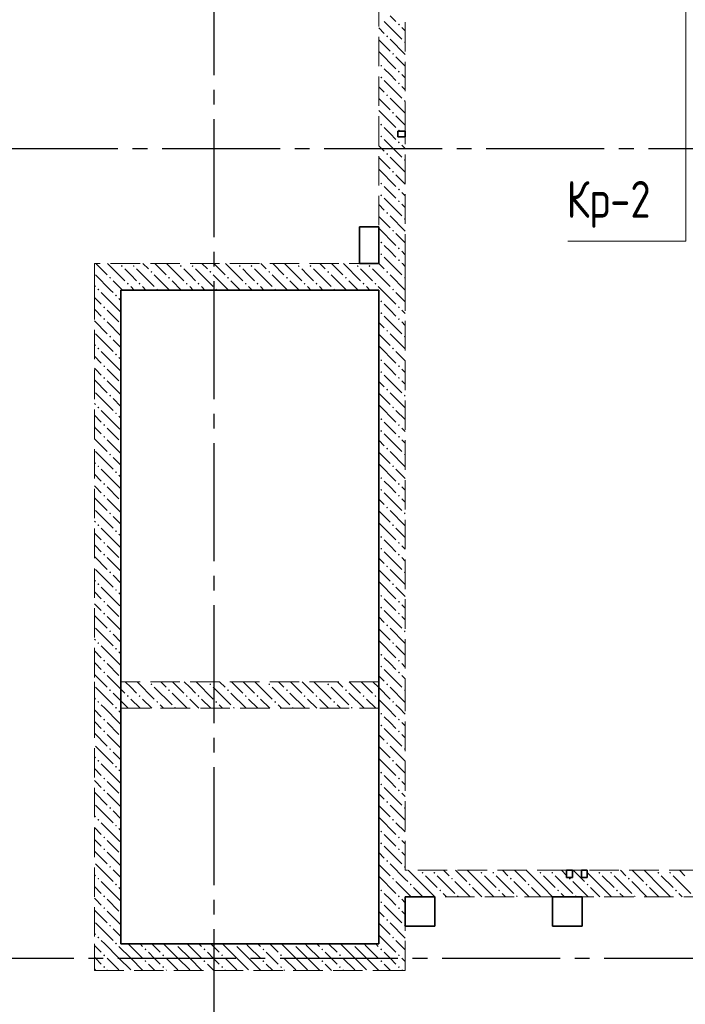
# Model space of a CAD drawing. Header units: millimetres. Extents: x 0 to 61017, y 0 to 42000.
# Tile 22 of 25: x 37443 to 41960, y 28490 to 35176. Entities that reach past the tile are written whole.
import ezdxf

# ---------------------------------------------------------------- set-up
doc = ezdxf.new("R2010")
doc.units = ezdxf.units.MM
doc.linetypes.add('______2', pattern=[270, 200, -70])
doc.linetypes.add('______5', pattern=[1100, 800, -100, 100, -100])
for name, color, linetype, lineweight in [('Standard', 7, 'Continuous', 25), ('Оси', 40, '______5', 18), ('Позиционная метка номер позиции', 7, 'Continuous', 13)]:
    doc.layers.add(name, color=color, linetype=linetype, lineweight=lineweight)
doc.layers.add('ЖБ Перекрытие верхний уровень', color=7, linetype='Continuous', lineweight=25, true_color=0xe0e0ff)
doc.layers.add('ЖБ Стена верхний уровень', color=7, linetype='Continuous', lineweight=25, true_color=0x006e00)
doc.styles.add('GOST 2.304-81', font='txt')

msp = doc.modelspace()

# ---------------------------------------------------------------- hatches: boundary and pattern name
at = {"layer": 'ЖБ Стена верхний уровень', "linetype": 'Continuous', "lineweight": 18, "transparency": 33554687}
for points in [[(40010.4, 35143.1), (40016.9, 35149.6), (40023.4, 35143.1), (40016.9, 35136.6)], [(39930.5, 35063.1), (39937, 35069.6), (39943.5, 35063.1), (39937, 35056.6)], [(40050.5, 35023.1), (40057, 35029.6), (40060, 35026.6), (40060, 35019.7), (40057, 35016.6)], [(39970.5, 34943.1), (39977, 34949.6), (39983.4, 34943.1), (39977, 34936.6)], [(39890.5, 34863.1), (39896.9, 34869.6), (39903.4, 34863.1), (39896.9, 34856.6)], [(39890.5, 34783.1), (39896.9, 34789.6), (39903.4, 34783.1), (39896.9, 34776.6)], [(40010.4, 34823.1), (40016.9, 34829.6), (40023.4, 34823.1), (40016.9, 34816.6)], [(40010.4, 34743.1), (40016.9, 34749.6), (40023.4, 34743.1), (40016.9, 34736.6)], [(39930.5, 34663.1), (39937, 34669.6), (39943.5, 34663.1), (39937, 34656.6)], [(40050.5, 34623.1), (40057, 34629.6), (40060, 34626.6), (40060, 34619.7), (40057, 34616.6)], [(39970.5, 34543.1), (39977, 34549.6), (39983.4, 34543.1), (39977, 34536.6)], [(39890.5, 34463.1), (39896.9, 34469.6), (39903.4, 34463.1), (39896.9, 34456.6)], [(39890.5, 34383.1), (39896.9, 34389.6), (39903.4, 34383.1), (39896.9, 34376.6)], [(40010.4, 34423.1), (40016.9, 34429.6), (40023.4, 34423.1), (40020.3, 34420), (40013.6, 34420)], [(40010.4, 34343.1), (40016.9, 34349.6), (40023.4, 34343.1), (40016.9, 34336.6)], [(39930.5, 34263.1), (39937, 34269.6), (39943.5, 34263.1), (39937, 34256.6)], [(40050.5, 34223.1), (40057, 34229.6), (40060, 34226.6), (40060, 34219.7), (40057, 34216.6)], [(39970.5, 34143.1), (39977, 34149.6), (39983.4, 34143.1), (39977, 34136.6)], [(39890.5, 34063.1), (39896.9, 34069.6), (39903.4, 34063.1), (39896.9, 34056.6)], [(39890.5, 33983.1), (39896.9, 33989.6), (39903.4, 33983.1), (39896.9, 33976.6)], [(40010.4, 34023.1), (40016.9, 34029.6), (40023.4, 34023.1), (40016.9, 34016.6)], [(40010.4, 33943.1), (40016.9, 33949.6), (40023.4, 33943.1), (40016.9, 33936.6)], [(39930.5, 33863.1), (39937, 33869.6), (39943.5, 33863.1), (39937, 33856.6)], [(40050.5, 33823.1), (40057, 33829.6), (40060, 33826.6), (40060, 33819.7), (40057, 33816.6)], [(39970.5, 33743.1), (39977, 33749.6), (39983.4, 33743.1), (39977, 33736.6)], [(39890.5, 33663.1), (39896.9, 33669.6), (39903.4, 33663.1), (39896.9, 33656.6)], [(39890.5, 33583.1), (39896.9, 33589.6), (39903.4, 33583.1), (39896.9, 33576.6)], [(40010.4, 33623.1), (40016.9, 33629.6), (40023.4, 33623.1), (40016.9, 33616.6)], [(38130.5, 33503.1), (38137, 33509.6), (38143.5, 33503.1), (38137, 33496.6)], [(38210.4, 33503.1), (38216.9, 33509.6), (38223.4, 33503.1), (38216.9, 33496.6)], [(38530.5, 33503.1), (38537, 33509.6), (38543.5, 33503.1), (38537, 33496.6)], [(38610.4, 33503.1), (38616.9, 33509.6), (38623.4, 33503.1), (38616.9, 33496.6)], [(38930.5, 33503.1), (38937, 33509.6), (38943.5, 33503.1), (38937, 33496.6)], [(39010.4, 33503.1), (39016.9, 33509.6), (39023.4, 33503.1), (39016.9, 33496.6)], [(39330.5, 33503.1), (39337, 33509.6), (39343.5, 33503.1), (39337, 33496.6)], [(39410.4, 33503.1), (39416.9, 33509.6), (39423.4, 33503.1), (39416.9, 33496.6)], [(39730.5, 33503.1), (39737, 33509.6), (39743.5, 33503.1), (39737, 33496.6)], [(39810.4, 33503.1), (39816.9, 33509.6), (39823.4, 33503.1), (39816.9, 33496.6)], [(40010.4, 33543.1), (40016.9, 33549.6), (40023.4, 33543.1), (40016.9, 33536.6)], [(38050.5, 33423.1), (38057, 33429.6), (38063.5, 33423.1), (38057, 33416.6)], [(38330.5, 33463.1), (38337, 33469.6), (38343.5, 33463.1), (38337, 33456.6)], [(38450.5, 33423.1), (38457, 33429.6), (38463.5, 33423.1), (38457, 33416.6)], [(38730.5, 33463.1), (38737, 33469.6), (38743.5, 33463.1), (38737, 33456.6)], [(38850.5, 33423.1), (38857, 33429.6), (38863.5, 33423.1), (38857, 33416.6)], [(39130.5, 33463.1), (39137, 33469.6), (39143.5, 33463.1), (39137, 33456.6)], [(39250.5, 33423.1), (39257, 33429.6), (39263.5, 33423.1), (39257, 33416.6)], [(39530.5, 33463.1), (39537, 33469.6), (39543.5, 33463.1), (39537, 33456.6)], [(39650.5, 33423.1), (39657, 33429.6), (39663.5, 33423.1), (39657, 33416.6)], [(39930.5, 33463.1), (39937, 33469.6), (39943.5, 33463.1), (39937, 33456.6)], [(40050.5, 33423.1), (40057, 33429.6), (40060, 33426.6), (40060, 33419.7), (40057, 33416.6)], [(38170.5, 33383.1), (38177, 33389.6), (38183.4, 33383.1), (38177, 33376.6)], [(38250.5, 33383.1), (38257, 33389.6), (38263.5, 33383.1), (38257, 33376.6)], [(38570.5, 33383.1), (38577, 33389.6), (38583.4, 33383.1), (38577, 33376.6)], [(38650.5, 33383.1), (38657, 33389.6), (38663.5, 33383.1), (38657, 33376.6)], [(38970.5, 33383.1), (38977, 33389.6), (38983.4, 33383.1), (38977, 33376.6)], [(39050.5, 33383.1), (39057, 33389.6), (39063.5, 33383.1), (39057, 33376.6)], [(39370.5, 33383.1), (39377, 33389.6), (39383.4, 33383.1), (39377, 33376.6)], [(39450.5, 33383.1), (39457, 33389.6), (39463.5, 33383.1), (39457, 33376.6)], [(39770.5, 33383.1), (39777, 33389.6), (39783.4, 33383.1), (39777, 33376.6)], [(39850.5, 33383.1), (39857, 33389.6), (39863.5, 33383.1), (39857, 33376.6)], [(37970.5, 33343.1), (37977, 33349.6), (37983.4, 33343.1), (37980.3, 33340), (37973.6, 33340)], [(37980.3, 33340), (37977, 33336.6), (37973.6, 33340)], [(38090.5, 33303.1), (38096.9, 33309.6), (38103.4, 33303.1), (38096.9, 33296.6)], [(38370.5, 33343.1), (38377, 33349.6), (38383.4, 33343.1), (38380.3, 33340), (38373.6, 33340)], [(38770.5, 33343.1), (38777, 33349.6), (38783.4, 33343.1), (38780.3, 33340), (38773.6, 33340)], [(39170.5, 33343.1), (39177, 33349.6), (39183.4, 33343.1), (39180.3, 33340), (39173.6, 33340)], [(39570.5, 33343.1), (39577, 33349.6), (39583.4, 33343.1), (39580.3, 33340), (39573.6, 33340)], [(39970.5, 33343.1), (39977, 33349.6), (39983.4, 33343.1), (39980.3, 33340), (39973.6, 33340)], [(39980.3, 33340), (39977, 33336.6), (39973.6, 33340)], [(38010.4, 33223.1), (38016.9, 33229.6), (38023.4, 33223.1), (38016.9, 33216.6)], [(39890.5, 33263.1), (39896.9, 33269.6), (39903.4, 33263.1), (39896.9, 33256.6)], [(40010.4, 33223.1), (40016.9, 33229.6), (40023.4, 33223.1), (40016.9, 33216.6)], [(39890.5, 33183.1), (39896.9, 33189.6), (39903.4, 33183.1), (39896.9, 33176.6)], [(38010.4, 33143.1), (38016.9, 33149.6), (38023.4, 33143.1), (38016.9, 33136.6)], [(40010.4, 33143.1), (40016.9, 33149.6), (40023.4, 33143.1), (40016.9, 33136.6)], [(38050.5, 33023.1), (38057, 33029.6), (38063.5, 33023.1), (38057, 33016.6)], [(39930.5, 33063.1), (39937, 33069.6), (39943.5, 33063.1), (39937, 33056.6)], [(40050.5, 33023.1), (40057, 33029.6), (40060, 33026.6), (40060, 33019.7), (40057, 33016.6)], [(37970.5, 32943.1), (37977, 32949.6), (37983.4, 32943.1), (37977, 32936.6)], [(38090.5, 32903.1), (38096.9, 32909.6), (38103.4, 32903.1), (38096.9, 32896.6)], [(39970.5, 32943.1), (39977, 32949.6), (39983.4, 32943.1), (39977, 32936.6)], [(38010.4, 32823.1), (38016.9, 32829.6), (38023.4, 32823.1), (38016.9, 32816.6)], [(39890.5, 32863.1), (39896.9, 32869.6), (39903.4, 32863.1), (39896.9, 32856.6)], [(40010.4, 32823.1), (40016.9, 32829.6), (40023.4, 32823.1), (40016.9, 32816.6)], [(39890.5, 32783.1), (39896.9, 32789.6), (39903.4, 32783.1), (39896.9, 32776.6)], [(38010.4, 32743.1), (38016.9, 32749.6), (38023.4, 32743.1), (38016.9, 32736.6)], [(40010.4, 32743.1), (40016.9, 32749.6), (40023.4, 32743.1), (40016.9, 32736.6)], [(38050.5, 32623.1), (38057, 32629.6), (38063.5, 32623.1), (38057, 32616.6)], [(39930.5, 32663.1), (39937, 32669.6), (39943.5, 32663.1), (39937, 32656.6)], [(40050.5, 32623.1), (40057, 32629.6), (40060, 32626.6), (40060, 32619.7), (40057, 32616.6)], [(37970.5, 32543.1), (37977, 32549.6), (37983.4, 32543.1), (37977, 32536.6)], [(38090.5, 32503.1), (38096.9, 32509.6), (38103.4, 32503.1), (38096.9, 32496.6)], [(39970.5, 32543.1), (39977, 32549.6), (39983.4, 32543.1), (39977, 32536.6)], [(38010.4, 32423.1), (38016.9, 32429.6), (38023.4, 32423.1), (38016.9, 32416.6)], [(39890.5, 32463.1), (39896.9, 32469.6), (39903.4, 32463.1), (39896.9, 32456.6)], [(40010.4, 32423.1), (40016.9, 32429.6), (40023.4, 32423.1), (40016.9, 32416.6)], [(39890.5, 32383.1), (39896.9, 32389.6), (39903.4, 32383.1), (39896.9, 32376.6)], [(38010.4, 32343.1), (38016.9, 32349.6), (38023.4, 32343.1), (38016.9, 32336.6)], [(40010.4, 32343.1), (40016.9, 32349.6), (40023.4, 32343.1), (40016.9, 32336.6)], [(38050.5, 32223.1), (38057, 32229.6), (38063.5, 32223.1), (38057, 32216.6)], [(39930.5, 32263.1), (39937, 32269.6), (39943.5, 32263.1), (39937, 32256.6)], [(40050.5, 32223.1), (40057, 32229.6), (40060, 32226.6), (40060, 32219.7), (40057, 32216.6)], [(37970.5, 32143.1), (37977, 32149.6), (37983.4, 32143.1), (37977, 32136.6)], [(38090.5, 32103.1), (38096.9, 32109.6), (38103.4, 32103.1), (38096.9, 32096.6)], [(39970.5, 32143.1), (39977, 32149.6), (39983.4, 32143.1), (39977, 32136.6)], [(38010.4, 32023.1), (38016.9, 32029.6), (38023.4, 32023.1), (38016.9, 32016.6)], [(39890.5, 32063.1), (39896.9, 32069.6), (39903.4, 32063.1), (39896.9, 32056.6)], [(40010.4, 32023.1), (40016.9, 32029.6), (40023.4, 32023.1), (40016.9, 32016.6)], [(39890.5, 31983.1), (39896.9, 31989.6), (39903.4, 31983.1), (39896.9, 31976.6)], [(38010.4, 31943.1), (38016.9, 31949.6), (38023.4, 31943.1), (38016.9, 31936.6)], [(40010.4, 31943.1), (40016.9, 31949.6), (40023.4, 31943.1), (40016.9, 31936.6)], [(38050.5, 31823.1), (38057, 31829.6), (38063.5, 31823.1), (38057, 31816.6)], [(39930.5, 31863.1), (39937, 31869.6), (39943.5, 31863.1), (39937, 31856.6)], [(40050.5, 31823.1), (40057, 31829.6), (40060, 31826.6), (40060, 31819.7), (40057, 31816.6)], [(37970.5, 31743.1), (37977, 31749.6), (37983.4, 31743.1), (37977, 31736.6)], [(38090.5, 31703.1), (38096.9, 31709.6), (38103.4, 31703.1), (38096.9, 31696.6)], [(39970.5, 31743.1), (39977, 31749.6), (39983.4, 31743.1), (39977, 31736.6)], [(38010.4, 31623.1), (38016.9, 31629.6), (38023.4, 31623.1), (38016.9, 31616.6)], [(39890.5, 31663.1), (39896.9, 31669.6), (39903.4, 31663.1), (39896.9, 31656.6)], [(40010.4, 31623.1), (40016.9, 31629.6), (40023.4, 31623.1), (40016.9, 31616.6)], [(39890.5, 31583.1), (39896.9, 31589.6), (39903.4, 31583.1), (39896.9, 31576.6)], [(38010.4, 31543.1), (38016.9, 31549.6), (38023.4, 31543.1), (38016.9, 31536.6)], [(40010.4, 31543.1), (40016.9, 31549.6), (40023.4, 31543.1), (40016.9, 31536.6)], [(38050.5, 31423.1), (38057, 31429.6), (38063.5, 31423.1), (38057, 31416.6)], [(39930.5, 31463.1), (39937, 31469.6), (39943.5, 31463.1), (39937, 31456.6)], [(40050.5, 31423.1), (40057, 31429.6), (40060, 31426.6), (40060, 31419.7), (40057, 31416.6)], [(37970.5, 31343.1), (37977, 31349.6), (37983.4, 31343.1), (37977, 31336.6)], [(38090.5, 31303.1), (38096.9, 31309.6), (38103.4, 31303.1), (38096.9, 31296.6)], [(39970.5, 31343.1), (39977, 31349.6), (39983.4, 31343.1), (39977, 31336.6)], [(38010.4, 31223.1), (38016.9, 31229.6), (38023.4, 31223.1), (38016.9, 31216.6)], [(39890.5, 31263.1), (39896.9, 31269.6), (39903.4, 31263.1), (39896.9, 31256.6)], [(40010.4, 31223.1), (40016.9, 31229.6), (40023.4, 31223.1), (40016.9, 31216.6)], [(39890.5, 31183.1), (39896.9, 31189.6), (39903.4, 31183.1), (39896.9, 31176.6)], [(38010.4, 31143.1), (38016.9, 31149.6), (38023.4, 31143.1), (38016.9, 31136.6)], [(40010.4, 31143.1), (40016.9, 31149.6), (40023.4, 31143.1), (40016.9, 31136.6)], [(38050.5, 31023.1), (38057, 31029.6), (38063.5, 31023.1), (38057, 31016.6)], [(39930.5, 31063.1), (39937, 31069.6), (39943.5, 31063.1), (39937, 31056.6)], [(40050.5, 31023.1), (40057, 31029.6), (40060, 31026.6), (40060, 31019.7), (40057, 31016.6)], [(37970.5, 30943.1), (37977, 30949.6), (37983.4, 30943.1), (37977, 30936.6)], [(38090.5, 30903.1), (38096.9, 30909.6), (38103.4, 30903.1), (38096.9, 30896.6)], [(39970.5, 30943.1), (39977, 30949.6), (39983.4, 30943.1), (39977, 30936.6)], [(38010.4, 30823.1), (38016.9, 30829.6), (38023.4, 30823.1), (38016.9, 30816.6)], [(39890.5, 30863.1), (39896.9, 30869.6), (39903.4, 30863.1), (39896.9, 30856.6)], [(40010.4, 30823.1), (40016.9, 30829.6), (40023.4, 30823.1), (40016.9, 30816.6)], [(39890.5, 30783.1), (39896.9, 30789.6), (39903.4, 30783.1), (39896.9, 30776.6)], [(38010.4, 30743.1), (38016.9, 30749.6), (38023.4, 30743.1), (38016.9, 30736.6)], [(40010.4, 30743.1), (40016.9, 30749.6), (40023.4, 30743.1), (40016.9, 30736.6)], [(38050.5, 30623.1), (38057, 30629.6), (38063.5, 30623.1), (38057, 30616.6)], [(38330.5, 30663.1), (38337, 30669.6), (38343.5, 30663.1), (38337, 30656.6)], [(38450.5, 30623.1), (38457, 30629.6), (38463.5, 30623.1), (38457, 30616.6)], [(38730.5, 30663.1), (38737, 30669.6), (38743.5, 30663.1), (38737, 30656.6)], [(38850.5, 30623.1), (38857, 30629.6), (38863.5, 30623.1), (38857, 30616.6)], [(39130.5, 30663.1), (39137, 30669.6), (39143.5, 30663.1), (39137, 30656.6)], [(39250.5, 30623.1), (39257, 30629.6), (39263.5, 30623.1), (39257, 30616.6)], [(39530.5, 30663.1), (39537, 30669.6), (39543.5, 30663.1), (39537, 30656.6)], [(39650.5, 30623.1), (39657, 30629.6), (39663.5, 30623.1), (39657, 30616.6)], [(39930.5, 30663.1), (39937, 30669.6), (39943.5, 30663.1), (39937, 30656.6)], [(40050.5, 30623.1), (40057, 30629.6), (40060, 30626.6), (40060, 30619.7), (40057, 30616.6)], [(38170.5, 30583.1), (38177, 30589.6), (38183.4, 30583.1), (38177, 30576.6)], [(38250.5, 30583.1), (38257, 30589.6), (38263.5, 30583.1), (38257, 30576.6)], [(38570.5, 30583.1), (38577, 30589.6), (38583.4, 30583.1), (38577, 30576.6)], [(38650.5, 30583.1), (38657, 30589.6), (38663.5, 30583.1), (38657, 30576.6)], [(38970.5, 30583.1), (38977, 30589.6), (38983.4, 30583.1), (38977, 30576.6)], [(39050.5, 30583.1), (39057, 30589.6), (39063.5, 30583.1), (39057, 30576.6)], [(39370.5, 30583.1), (39377, 30589.6), (39383.4, 30583.1), (39377, 30576.6)], [(39450.5, 30583.1), (39457, 30589.6), (39463.5, 30583.1), (39457, 30576.6)], [(39770.5, 30583.1), (39777, 30589.6), (39783.4, 30583.1), (39777, 30576.6)], [(39850.5, 30583.1), (39857, 30589.6), (39863.5, 30583.1), (39857, 30576.6)], [(37970.5, 30543.1), (37977, 30549.6), (37983.4, 30543.1), (37977, 30536.6)], [(38090.5, 30503.1), (38096.9, 30509.6), (38103.4, 30503.1), (38100.3, 30500), (38093.6, 30500)], [(38100.3, 30500), (38096.9, 30496.6), (38093.6, 30500)], [(38370.5, 30543.1), (38377, 30549.6), (38383.4, 30543.1), (38377, 30536.6)], [(38490.5, 30503.1), (38496.9, 30509.6), (38503.4, 30503.1), (38500.3, 30500), (38493.6, 30500)], [(38770.5, 30543.1), (38777, 30549.6), (38783.4, 30543.1), (38777, 30536.6)], [(38890.5, 30503.1), (38896.9, 30509.6), (38903.4, 30503.1), (38900.3, 30500), (38893.6, 30500)], [(39170.5, 30543.1), (39177, 30549.6), (39183.4, 30543.1), (39177, 30536.6)], [(39290.5, 30503.1), (39296.9, 30509.6), (39303.4, 30503.1), (39300.3, 30500), (39293.6, 30500)], [(39570.5, 30543.1), (39577, 30549.6), (39583.4, 30543.1), (39577, 30536.6)], [(39690.5, 30503.1), (39696.9, 30509.6), (39703.4, 30503.1), (39700.3, 30500), (39693.6, 30500)], [(39970.5, 30543.1), (39977, 30549.6), (39983.4, 30543.1), (39977, 30536.6)], [(38010.4, 30423.1), (38016.9, 30429.6), (38023.4, 30423.1), (38016.9, 30416.6)], [(39890.5, 30463.1), (39896.9, 30469.6), (39903.4, 30463.1), (39896.9, 30456.6)], [(40010.4, 30423.1), (40016.9, 30429.6), (40023.4, 30423.1), (40016.9, 30416.6)], [(39890.5, 30383.1), (39896.9, 30389.6), (39903.4, 30383.1), (39896.9, 30376.6)], [(38010.4, 30343.1), (38016.9, 30349.6), (38023.4, 30343.1), (38016.9, 30336.6)], [(40010.4, 30343.1), (40016.9, 30349.6), (40023.4, 30343.1), (40016.9, 30336.6)], [(38050.5, 30223.1), (38057, 30229.6), (38063.5, 30223.1), (38057, 30216.6)], [(39930.5, 30263.1), (39937, 30269.6), (39943.5, 30263.1), (39937, 30256.6)], [(40050.5, 30223.1), (40057, 30229.6), (40060, 30226.6), (40060, 30219.7), (40057, 30216.6)], [(37970.5, 30143.1), (37977, 30149.6), (37983.4, 30143.1), (37977, 30136.6)], [(38090.5, 30103.1), (38096.9, 30109.6), (38103.4, 30103.1), (38096.9, 30096.6)], [(39970.5, 30143.1), (39977, 30149.6), (39983.4, 30143.1), (39977, 30136.6)], [(38010.4, 30023.1), (38016.9, 30029.6), (38023.4, 30023.1), (38016.9, 30016.6)], [(39890.5, 30063.1), (39896.9, 30069.6), (39903.4, 30063.1), (39896.9, 30056.6)], [(40010.4, 30023.1), (40016.9, 30029.6), (40023.4, 30023.1), (40016.9, 30016.6)], [(39890.5, 29983.1), (39896.9, 29989.6), (39903.4, 29983.1), (39896.9, 29976.6)], [(38010.4, 29943.1), (38016.9, 29949.6), (38023.4, 29943.1), (38016.9, 29936.6)], [(40010.4, 29943.1), (40016.9, 29949.6), (40023.4, 29943.1), (40016.9, 29936.6)], [(38050.5, 29823.1), (38057, 29829.6), (38063.5, 29823.1), (38057, 29816.6)], [(39930.5, 29863.1), (39937, 29869.6), (39943.5, 29863.1), (39937, 29856.6)], [(40050.5, 29823.1), (40057, 29829.6), (40060, 29826.6), (40060, 29819.7), (40057, 29816.6)], [(37970.5, 29743.1), (37977, 29749.6), (37983.4, 29743.1), (37977, 29736.6)], [(38090.5, 29703.1), (38096.9, 29709.6), (38103.4, 29703.1), (38096.9, 29696.6)], [(39970.5, 29743.1), (39977, 29749.6), (39983.4, 29743.1), (39977, 29736.6)], [(38010.4, 29623.1), (38016.9, 29629.6), (38023.4, 29623.1), (38016.9, 29616.6)], [(39890.5, 29663.1), (39896.9, 29669.6), (39903.4, 29663.1), (39896.9, 29656.6)], [(40010.4, 29623.1), (40016.9, 29629.6), (40023.4, 29623.1), (40016.9, 29616.6)], [(39890.5, 29583.1), (39896.9, 29589.6), (39903.4, 29583.1), (39896.9, 29576.6)], [(38010.4, 29543.1), (38016.9, 29549.6), (38023.4, 29543.1), (38016.9, 29536.6)], [(40010.4, 29543.1), (40016.9, 29549.6), (40023.4, 29543.1), (40016.9, 29536.6)], [(38050.5, 29423.1), (38057, 29429.6), (38063.5, 29423.1), (38057, 29416.6)], [(39930.5, 29463.1), (39937, 29469.6), (39943.5, 29463.1), (39937, 29456.6)], [(40050.5, 29423.1), (40057, 29429.6), (40060, 29426.6), (40060, 29419.7), (40057, 29416.6)], [(40170.5, 29383.1), (40177, 29389.6), (40183.4, 29383.1), (40177, 29376.6)], [(40250.5, 29383.1), (40257, 29389.6), (40263.5, 29383.1), (40257, 29376.6)], [(40570.5, 29383.1), (40577, 29389.6), (40583.4, 29383.1), (40577, 29376.6)], [(40650.5, 29383.1), (40657, 29389.6), (40663.5, 29383.1), (40657, 29376.6)], [(40970.5, 29383.1), (40977, 29389.6), (40983.4, 29383.1), (40977, 29376.6)], [(41050.5, 29383.1), (41057, 29389.6), (41063.5, 29383.1), (41057, 29376.6)], [(41370.5, 29383.1), (41377, 29389.6), (41383.4, 29383.1), (41377, 29376.6)], [(41450.5, 29383.1), (41457, 29389.6), (41463.5, 29383.1), (41457, 29376.6)], [(41770.5, 29383.1), (41777, 29389.6), (41783.4, 29383.1), (41777, 29376.6)], [(41850.5, 29383.1), (41857, 29389.6), (41863.5, 29383.1), (41857, 29376.6)], [(37970.5, 29343.1), (37977, 29349.6), (37983.4, 29343.1), (37977, 29336.6)], [(38090.5, 29303.1), (38096.9, 29309.6), (38103.4, 29303.1), (38096.9, 29296.6)], [(39970.5, 29343.1), (39977, 29349.6), (39983.4, 29343.1), (39977, 29336.6)], [(40090.5, 29303.1), (40096.9, 29309.6), (40103.4, 29303.1), (40096.9, 29296.6)], [(40370.5, 29343.1), (40377, 29349.6), (40383.4, 29343.1), (40377, 29336.6)], [(40490.5, 29303.1), (40496.9, 29309.6), (40503.4, 29303.1), (40496.9, 29296.6)], [(40770.5, 29343.1), (40777, 29349.6), (40783.4, 29343.1), (40777, 29336.6)], [(40890.5, 29303.1), (40896.9, 29309.6), (40903.4, 29303.1), (40896.9, 29296.6)], [(41170.5, 29343.1), (41177, 29349.6), (41183.4, 29343.1), (41177, 29336.6)], [(41290.5, 29303.1), (41296.9, 29309.6), (41303.4, 29303.1), (41296.9, 29296.6)], [(41570.5, 29343.1), (41577, 29349.6), (41583.4, 29343.1), (41577, 29336.6)], [(41690.5, 29303.1), (41696.9, 29309.6), (41703.4, 29303.1), (41696.9, 29296.6)], [(38010.4, 29223.1), (38016.9, 29229.6), (38023.4, 29223.1), (38016.9, 29216.6)], [(39890.5, 29263.1), (39896.9, 29269.6), (39903.4, 29263.1), (39896.9, 29256.6)], [(40010.4, 29223.1), (40016.9, 29229.6), (40023.4, 29223.1), (40016.9, 29216.6)], [(40290.5, 29263.1), (40296.9, 29269.6), (40303.4, 29263.1), (40296.9, 29256.6)], [(40410.4, 29223.1), (40416.9, 29229.6), (40423.4, 29223.1), (40420.3, 29220), (40413.6, 29220)], [(40690.5, 29263.1), (40696.9, 29269.6), (40703.4, 29263.1), (40696.9, 29256.6)], [(40810.4, 29223.1), (40816.9, 29229.6), (40823.4, 29223.1), (40820.3, 29220), (40813.6, 29220)], [(41090.5, 29263.1), (41096.9, 29269.6), (41103.4, 29263.1), (41096.9, 29256.6)], [(41210.4, 29223.1), (41216.9, 29229.6), (41223.4, 29223.1), (41220.3, 29220), (41213.6, 29220)], [(41490.5, 29263.1), (41496.9, 29269.6), (41503.4, 29263.1), (41496.9, 29256.6)], [(41610.4, 29223.1), (41616.9, 29229.6), (41623.4, 29223.1), (41620.3, 29220), (41613.6, 29220)], [(41890.5, 29263.1), (41896.9, 29269.6), (41903.4, 29263.1), (41896.9, 29256.6)], [(39890.5, 29183.1), (39896.9, 29189.6), (39903.4, 29183.1), (39896.9, 29176.6)], [(38010.4, 29143.1), (38016.9, 29149.6), (38023.4, 29143.1), (38016.9, 29136.6)], [(40010.4, 29143.1), (40016.9, 29149.6), (40023.4, 29143.1), (40016.9, 29136.6)], [(38050.5, 29023.1), (38057, 29029.6), (38063.5, 29023.1), (38057, 29016.6)], [(39930.5, 29063.1), (39937, 29069.6), (39943.5, 29063.1), (39937, 29056.6)], [(40050.5, 29023.1), (40057, 29029.6), (40060, 29026.6), (40060, 29019.7), (40057, 29016.6)], [(37970.5, 28943.1), (37977, 28949.6), (37983.4, 28943.1), (37977, 28936.6)], [(39970.5, 28943.1), (39977, 28949.6), (39983.4, 28943.1), (39977, 28936.6)], [(38090.5, 28903.1), (38096.9, 28909.6), (38103.4, 28903.1), (38100.3, 28900), (38093.6, 28900)], [(38100.3, 28900), (38096.9, 28896.6), (38093.6, 28900)], [(38500.3, 28900), (38496.9, 28896.6), (38493.6, 28900)], [(38900.3, 28900), (38896.9, 28896.6), (38893.6, 28900)], [(39300.3, 28900), (39296.9, 28896.6), (39293.6, 28900)], [(39700.3, 28900), (39696.9, 28896.6), (39693.6, 28900)], [(38010.4, 28823.1), (38016.9, 28829.6), (38023.4, 28823.1), (38016.9, 28816.6)], [(38290.5, 28863.1), (38296.9, 28869.6), (38303.4, 28863.1), (38296.9, 28856.6)], [(38410.4, 28823.1), (38416.9, 28829.6), (38423.4, 28823.1), (38416.9, 28816.6)], [(38690.5, 28863.1), (38696.9, 28869.6), (38703.4, 28863.1), (38696.9, 28856.6)], [(38810.4, 28823.1), (38816.9, 28829.6), (38823.4, 28823.1), (38816.9, 28816.6)], [(39090.5, 28863.1), (39096.9, 28869.6), (39103.4, 28863.1), (39096.9, 28856.6)], [(39210.4, 28823.1), (39216.9, 28829.6), (39223.4, 28823.1), (39216.9, 28816.6)], [(39490.5, 28863.1), (39496.9, 28869.6), (39503.4, 28863.1), (39496.9, 28856.6)], [(39610.4, 28823.1), (39616.9, 28829.6), (39623.4, 28823.1), (39616.9, 28816.6)], [(39890.5, 28863.1), (39896.9, 28869.6), (39903.4, 28863.1), (39896.9, 28856.6)], [(40010.4, 28823.1), (40016.9, 28829.6), (40023.4, 28823.1), (40016.9, 28816.6)], [(38010.4, 28743.1), (38016.9, 28749.6), (38023.4, 28743.1), (38016.9, 28736.6)], [(38290.5, 28783.1), (38296.9, 28789.6), (38303.4, 28783.1), (38296.9, 28776.6)], [(38410.4, 28743.1), (38416.9, 28749.6), (38423.4, 28743.1), (38416.9, 28736.6)], [(38690.5, 28783.1), (38696.9, 28789.6), (38703.4, 28783.1), (38696.9, 28776.6)], [(38810.4, 28743.1), (38816.9, 28749.6), (38823.4, 28743.1), (38816.9, 28736.6)], [(39090.5, 28783.1), (39096.9, 28789.6), (39103.4, 28783.1), (39096.9, 28776.6)], [(39210.4, 28743.1), (39216.9, 28749.6), (39223.4, 28743.1), (39216.9, 28736.6)], [(39490.5, 28783.1), (39496.9, 28789.6), (39503.4, 28783.1), (39496.9, 28776.6)], [(39610.4, 28743.1), (39616.9, 28749.6), (39623.4, 28743.1), (39616.9, 28736.6)], [(39890.5, 28783.1), (39896.9, 28789.6), (39903.4, 28783.1), (39896.9, 28776.6)], [(40010.4, 28743.1), (40016.9, 28749.6), (40023.4, 28743.1), (40016.9, 28736.6)]]:
    msp.add_hatch(color=7, dxfattribs=at).paths.add_polyline_path(points, flags=16)

# ---------------------------------------------------------------- linework, layer by layer
at = {"layer": 'ЖБ Перекрытие верхний уровень', "color": 7, "linetype": 'Continuous', "lineweight": 35, "transparency": 33554687}
for p, q in [((40060, 34420), (40010, 34420)), ((40010, 34420), (40010, 34380)), ((40010, 34380), (40060, 34380)), ((40060, 34380), (40060, 34420)), ((39880, 33770), (39750, 33770)), ((39750, 33770), (39750, 33520)), ((39880, 33520), (39880, 33770)), ((39750, 33520), (39880, 33520)), ((39880, 33340), (38130, 33340)), ((38130, 33340), (38130, 28900)), ((39880, 28900), (39880, 33340)), ((41195, 29400), (41155, 29400)), ((41155, 29400), (41155, 29350)), ((41195, 29350), (41195, 29400)), ((41295, 29400), (41255, 29400)), ((41255, 29400), (41255, 29350)), ((41295, 29350), (41295, 29400)), ((41155, 29350), (41195, 29350)), ((41255, 29350), (41295, 29350)), ((40260, 29220), (40060, 29220)), ((40060, 29220), (40060, 29020)), ((40260, 29020), (40260, 29220)), ((41260, 29220), (41060, 29220)), ((41060, 29220), (41060, 29020)), ((41260, 29020), (41260, 29220)), ((40060, 29020), (40260, 29020)), ((41060, 29020), (41260, 29020)), ((38130, 28900), (39880, 28900))]:
    msp.add_line(p, q, dxfattribs=at)
at = {"layer": 'ЖБ Стена верхний уровень', "color": 251, "linetype": '______2', "lineweight": 13, "true_color": 0x656565, "transparency": 33554687}
for p, q in [((39880, 36140), (39880, 33520)), ((40060, 34420), (40060, 36140)), ((40060, 34420), (40010, 34420)), ((40010, 34420), (40010, 34380)), ((40010, 34380), (40060, 34380)), ((40060, 33520), (40060, 34380)), ((39880, 33520), (37950, 33520)), ((37950, 33520), (37950, 33340)), ((40060, 33340), (40060, 33520)), ((37950, 33340), (37950, 30680)), ((38130, 30680), (38130, 33340)), ((38130, 33340), (39880, 33340)), ((39880, 33340), (39880, 30680)), ((40060, 30500), (40060, 33340)), ((37950, 30680), (37950, 30500)), ((39880, 30680), (38130, 30680)), ((37950, 30500), (37950, 28900)), ((38130, 30500), (39880, 30500)), ((38130, 28900), (38130, 30500)), ((39880, 30500), (39880, 28900)), ((40060, 29400), (40060, 30500)), ((41155, 29400), (40060, 29400)), ((41155, 29400), (41155, 29350)), ((41195, 29350), (41195, 29400)), ((41255, 29400), (41195, 29400)), ((41255, 29400), (41255, 29350)), ((41295, 29350), (41295, 29400)), ((42590, 29400), (41295, 29400)), ((41155, 29350), (41195, 29350)), ((41255, 29350), (41295, 29350)), ((40060, 28720), (40060, 29220)), ((40060, 29220), (42590, 29220)), ((37950, 28900), (37950, 28720)), ((39880, 28900), (38130, 28900)), ((37950, 28720), (39880, 28720)), ((39880, 28720), (40060, 28720))]:
    msp.add_line(p, q, dxfattribs=at)
at = {"layer": 'ЖБ Стена верхний уровень', "color": 9, "linetype": 'Continuous', "lineweight": 18, "true_color": 0xc7c7c7, "transparency": 33554687}
for p, q in [((39996.9, 35163.1), (39957, 35203.1)), ((39880, 35120.1), (39916.9, 35083.1)), ((39916.9, 35163.1), (40037, 35043.1)), ((40037, 35123.1), (40060, 35100.1)), ((39880, 35040.1), (39957, 34963.1)), ((39957, 35043.1), (40060, 34940.1)), ((39880, 34960.1), (39996.9, 34843.1)), ((40060, 34860.1), (39996.9, 34923.1)), ((39957, 34803.1), (39916.9, 34843.1)), ((39996.9, 34763.1), (39957, 34803.1)), ((40037, 34803.1), (40060, 34780.1)), ((39880, 34720.1), (39916.9, 34683.1)), ((39916.9, 34763.1), (40037, 34643.1)), ((40037, 34723.1), (40060, 34700.1)), ((39880, 34640.1), (39957, 34563.1)), ((39957, 34643.1), (40060, 34540.1)), ((39880, 34560.1), (39996.9, 34443.1)), ((40060, 34460.1), (39996.9, 34523.1)), ((39957, 34403.1), (39916.9, 34443.1)), ((39996.9, 34363.1), (39957, 34403.1)), ((39880, 34320.1), (39916.9, 34283.1)), ((39916.9, 34363.1), (40037, 34243.1)), ((40037, 34323.1), (40060, 34300.1)), ((39880, 34240.1), (39957, 34163.1)), ((39957, 34243.1), (40060, 34140.1)), ((39880, 34160.1), (39996.9, 34043.1)), ((40060, 34060.1), (39996.9, 34123.1)), ((39957, 34003.1), (39916.9, 34043.1)), ((39996.9, 33963.1), (39957, 34003.1)), ((40037, 34003.1), (40060, 33980.1)), ((39880, 33920.1), (39916.9, 33883.1)), ((39916.9, 33963.1), (40037, 33843.1)), ((40037, 33923.1), (40060, 33900.1)), ((39880, 33840.1), (39957, 33763.1)), ((39957, 33843.1), (40060, 33740.1)), ((39880, 33760.1), (39996.9, 33643.1)), ((40060, 33660.1), (39996.9, 33723.1)), ((39957, 33603.1), (39916.9, 33643.1)), ((39916.9, 33563.1), (39960.1, 33520)), ((39996.9, 33563.1), (39957, 33603.1)), ((40037, 33603.1), (40060, 33580.1)), ((37960.1, 33520), (38037, 33443.1)), ((38040.1, 33520), (38157, 33403.1)), ((38280.1, 33520), (38316.9, 33483.1)), ((38360.1, 33520), (38437, 33443.1)), ((38440.1, 33520), (38557, 33403.1)), ((38680.1, 33520), (38716.9, 33483.1)), ((38760.1, 33520), (38837, 33443.1)), ((38840.1, 33520), (38957, 33403.1)), ((39080.1, 33520), (39116.9, 33483.1)), ((39160.1, 33520), (39237, 33443.1)), ((39240.1, 33520), (39357, 33403.1)), ((39480.1, 33520), (39516.9, 33483.1)), ((39560.1, 33520), (39637, 33443.1)), ((39640.1, 33520), (39757, 33403.1)), ((39880, 33520.1), (39880.1, 33520)), ((39880.1, 33520), (39916.9, 33483.1)), ((39960.1, 33520), (40037, 33443.1)), ((40037, 33523.1), (40040.1, 33520)), ((40040.1, 33520), (40060, 33500.1)), ((37957, 33443.1), (38060.1, 33340)), ((38196.9, 33443.1), (38157, 33483.1)), ((38237, 33403.1), (38196.9, 33443.1)), ((38237, 33483.1), (38357, 33363.1)), ((38357, 33443.1), (38460.1, 33340)), ((38596.9, 33443.1), (38557, 33483.1)), ((38637, 33403.1), (38596.9, 33443.1)), ((38637, 33483.1), (38757, 33363.1)), ((38757, 33443.1), (38860.1, 33340)), ((38996.9, 33443.1), (38957, 33483.1)), ((39037, 33403.1), (38996.9, 33443.1)), ((39037, 33483.1), (39157, 33363.1)), ((39157, 33443.1), (39260.1, 33340)), ((39396.9, 33443.1), (39357, 33483.1)), ((39437, 33403.1), (39396.9, 33443.1)), ((39437, 33483.1), (39557, 33363.1)), ((39557, 33443.1), (39660.1, 33340)), ((39796.9, 33443.1), (39757, 33483.1)), ((39837, 33403.1), (39796.9, 33443.1)), ((39837, 33483.1), (39957, 33363.1)), ((39957, 33443.1), (40060, 33340.1)), ((37950, 33370.1), (37957, 33363.1)), ((38140.1, 33340), (38077, 33403.1)), ((38196.9, 33363.1), (38220.1, 33340)), ((38277, 33363.1), (38300.1, 33340)), ((38540.1, 33340), (38477, 33403.1)), ((38596.9, 33363.1), (38620.1, 33340)), ((38677, 33363.1), (38700.1, 33340)), ((38940.1, 33340), (38877, 33403.1)), ((38996.9, 33363.1), (39020.1, 33340)), ((39077, 33363.1), (39100.1, 33340)), ((39340.1, 33340), (39277, 33403.1)), ((39396.9, 33363.1), (39420.1, 33340)), ((39477, 33363.1), (39500.1, 33340)), ((39740.1, 33340), (39677, 33403.1)), ((39796.9, 33363.1), (39820.1, 33340)), ((39877, 33363.1), (39900.1, 33340)), ((38116.9, 33203.1), (37996.9, 33323.1)), ((38060.1, 33340), (38077, 33323.1)), ((39900.1, 33340), (39996.9, 33243.1)), ((40060, 33260.1), (39996.9, 33323.1)), ((37950, 33290.1), (37996.9, 33243.1)), ((38116.9, 33283.1), (38130, 33270.1)), ((39957, 33203.1), (39916.9, 33243.1)), ((37957, 33203.1), (37950, 33210.1)), ((37996.9, 33163.1), (37957, 33203.1)), ((38037, 33203.1), (38116.9, 33123.1)), ((38116.9, 33203.1), (38130, 33190.1)), ((39916.9, 33163.1), (40037, 33043.1)), ((39996.9, 33163.1), (39957, 33203.1)), ((40037, 33203.1), (40060, 33180.1)), ((37950, 33130.1), (38037, 33043.1)), ((38037, 33123.1), (38130, 33030.1)), ((39880, 33120.1), (39916.9, 33083.1)), ((40037, 33123.1), (40060, 33100.1)), ((37957, 33043.1), (38077, 32923.1)), ((39880, 33040.1), (39957, 32963.1)), ((39957, 33043.1), (40060, 32940.1)), ((37950, 32970.1), (37957, 32963.1)), ((38130, 32950.1), (38077, 33003.1)), ((38116.9, 32803.1), (37996.9, 32923.1)), ((39880, 32960.1), (39996.9, 32843.1)), ((40060, 32860.1), (39996.9, 32923.1)), ((37950, 32890.1), (37996.9, 32843.1)), ((38116.9, 32883.1), (38130, 32870.1)), ((39957, 32803.1), (39916.9, 32843.1)), ((37957, 32803.1), (37950, 32810.1)), ((37996.9, 32763.1), (37957, 32803.1)), ((38037, 32803.1), (38116.9, 32723.1)), ((38116.9, 32803.1), (38130, 32790.1)), ((39916.9, 32763.1), (40037, 32643.1)), ((39996.9, 32763.1), (39957, 32803.1)), ((40037, 32803.1), (40060, 32780.1)), ((37950, 32730.1), (38037, 32643.1)), ((38037, 32723.1), (38130, 32630.1)), ((39880, 32720.1), (39916.9, 32683.1)), ((40037, 32723.1), (40060, 32700.1)), ((37957, 32643.1), (38077, 32523.1)), ((39880, 32640.1), (39957, 32563.1)), ((39957, 32643.1), (40060, 32540.1)), ((37950, 32570.1), (37957, 32563.1)), ((38130, 32550.1), (38077, 32603.1)), ((39880, 32560.1), (39996.9, 32443.1)), ((38116.9, 32403.1), (37996.9, 32523.1)), ((40060, 32460.1), (39996.9, 32523.1)), ((37950, 32490.1), (37996.9, 32443.1)), ((38116.9, 32483.1), (38130, 32470.1)), ((39957, 32403.1), (39916.9, 32443.1)), ((37957, 32403.1), (37950, 32410.1)), ((37996.9, 32363.1), (37957, 32403.1)), ((38037, 32403.1), (38116.9, 32323.1)), ((38116.9, 32403.1), (38130, 32390.1)), ((39916.9, 32363.1), (40037, 32243.1)), ((39996.9, 32363.1), (39957, 32403.1)), ((40037, 32403.1), (40060, 32380.1)), ((37950, 32330.1), (38037, 32243.1)), ((38037, 32323.1), (38130, 32230.1)), ((39880, 32320.1), (39916.9, 32283.1)), ((40037, 32323.1), (40060, 32300.1)), ((37957, 32243.1), (38077, 32123.1)), ((39880, 32240.1), (39957, 32163.1)), ((39957, 32243.1), (40060, 32140.1)), ((37950, 32170.1), (37957, 32163.1)), ((38130, 32150.1), (38077, 32203.1)), ((39880, 32160.1), (39996.9, 32043.1)), ((38116.9, 32003.1), (37996.9, 32123.1)), ((40060, 32060.1), (39996.9, 32123.1)), ((37950, 32090.1), (37996.9, 32043.1)), ((38116.9, 32083.1), (38130, 32070.1)), ((39957, 32003.1), (39916.9, 32043.1)), ((37957, 32003.1), (37950, 32010.1)), ((37996.9, 31963.1), (37957, 32003.1)), ((38037, 32003.1), (38116.9, 31923.1)), ((38116.9, 32003.1), (38130, 31990.1)), ((39916.9, 31963.1), (40037, 31843.1)), ((39996.9, 31963.1), (39957, 32003.1)), ((40037, 32003.1), (40060, 31980.1)), ((37950, 31930.1), (38037, 31843.1)), ((38037, 31923.1), (38130, 31830.1)), ((39880, 31920.1), (39916.9, 31883.1)), ((40037, 31923.1), (40060, 31900.1)), ((37957, 31843.1), (38077, 31723.1)), ((39880, 31840.1), (39957, 31763.1)), ((39957, 31843.1), (40060, 31740.1)), ((37950, 31770.1), (37957, 31763.1)), ((38130, 31750.1), (38077, 31803.1)), ((39880, 31760.1), (39996.9, 31643.1)), ((38116.9, 31603.1), (37996.9, 31723.1)), ((40060, 31660.1), (39996.9, 31723.1)), ((37950, 31690.1), (37996.9, 31643.1)), ((38116.9, 31683.1), (38130, 31670.1)), ((39957, 31603.1), (39916.9, 31643.1)), ((37957, 31603.1), (37950, 31610.1)), ((37996.9, 31563.1), (37957, 31603.1)), ((38037, 31603.1), (38116.9, 31523.1)), ((38116.9, 31603.1), (38130, 31590.1)), ((39916.9, 31563.1), (40037, 31443.1)), ((39996.9, 31563.1), (39957, 31603.1)), ((40037, 31603.1), (40060, 31580.1)), ((37950, 31530.1), (38037, 31443.1)), ((38037, 31523.1), (38130, 31430.1)), ((39880, 31520.1), (39916.9, 31483.1)), ((40037, 31523.1), (40060, 31500.1)), ((37957, 31443.1), (38077, 31323.1)), ((39880, 31440.1), (39957, 31363.1)), ((39957, 31443.1), (40060, 31340.1)), ((37950, 31370.1), (37957, 31363.1)), ((38130, 31350.1), (38077, 31403.1)), ((39880, 31360.1), (39996.9, 31243.1)), ((37950, 31290.1), (37996.9, 31243.1)), ((38116.9, 31203.1), (37996.9, 31323.1)), ((40060, 31260.1), (39996.9, 31323.1)), ((38116.9, 31283.1), (38130, 31270.1)), ((39957, 31203.1), (39916.9, 31243.1)), ((37957, 31203.1), (37950, 31210.1)), ((37996.9, 31163.1), (37957, 31203.1)), ((38037, 31203.1), (38116.9, 31123.1)), ((38116.9, 31203.1), (38130, 31190.1)), ((39916.9, 31163.1), (40037, 31043.1)), ((39996.9, 31163.1), (39957, 31203.1)), ((40037, 31203.1), (40060, 31180.1)), ((37950, 31130.1), (38037, 31043.1)), ((38037, 31123.1), (38130, 31030.1)), ((39880, 31120.1), (39916.9, 31083.1)), ((40037, 31123.1), (40060, 31100.1)), ((37957, 31043.1), (38077, 30923.1)), ((39880, 31040.1), (39957, 30963.1)), ((39957, 31043.1), (40060, 30940.1)), ((37950, 30970.1), (37957, 30963.1)), ((38130, 30950.1), (38077, 31003.1)), ((39880, 30960.1), (39996.9, 30843.1)), ((37950, 30890.1), (37996.9, 30843.1)), ((38116.9, 30803.1), (37996.9, 30923.1)), ((40060, 30860.1), (39996.9, 30923.1)), ((38116.9, 30883.1), (38130, 30870.1)), ((39957, 30803.1), (39916.9, 30843.1)), ((37957, 30803.1), (37950, 30810.1)), ((37996.9, 30763.1), (37957, 30803.1)), ((38037, 30803.1), (38116.9, 30723.1)), ((38116.9, 30803.1), (38130, 30790.1)), ((39916.9, 30763.1), (40037, 30643.1)), ((39996.9, 30763.1), (39957, 30803.1)), ((40037, 30803.1), (40060, 30780.1)), ((37950, 30730.1), (38000.1, 30680)), ((38037, 30723.1), (38080.1, 30680)), ((39880, 30720.1), (39916.9, 30683.1)), ((40037, 30723.1), (40060, 30700.1)), ((37957, 30643.1), (38077, 30523.1)), ((38000.1, 30680), (38037, 30643.1)), ((38080.1, 30680), (38157, 30603.1)), ((38196.9, 30643.1), (38160.1, 30680)), ((38237, 30603.1), (38196.9, 30643.1)), ((38240.1, 30680), (38357, 30563.1)), ((38357, 30643.1), (38477, 30523.1)), ((38400.1, 30680), (38437, 30643.1)), ((38480.1, 30680), (38557, 30603.1)), ((38596.9, 30643.1), (38560.1, 30680)), ((38637, 30603.1), (38596.9, 30643.1)), ((38640.1, 30680), (38757, 30563.1)), ((38757, 30643.1), (38877, 30523.1)), ((38800.1, 30680), (38837, 30643.1)), ((38880.1, 30680), (38957, 30603.1)), ((38996.9, 30643.1), (38960.1, 30680)), ((39037, 30603.1), (38996.9, 30643.1)), ((39040.1, 30680), (39157, 30563.1)), ((39157, 30643.1), (39277, 30523.1)), ((39200.1, 30680), (39237, 30643.1)), ((39280.1, 30680), (39357, 30603.1)), ((39396.9, 30643.1), (39360.1, 30680)), ((39437, 30603.1), (39396.9, 30643.1)), ((39440.1, 30680), (39557, 30563.1)), ((39557, 30643.1), (39677, 30523.1)), ((39600.1, 30680), (39637, 30643.1)), ((39680.1, 30680), (39757, 30603.1)), ((39796.9, 30643.1), (39760.1, 30680)), ((39837, 30603.1), (39796.9, 30643.1)), ((39840.1, 30680), (39880, 30640.1)), ((39880, 30640.1), (39957, 30563.1)), ((39957, 30643.1), (40060, 30540.1)), ((37950, 30570.1), (37957, 30563.1)), ((38180.1, 30500), (38077, 30603.1)), ((38196.9, 30563.1), (38260.1, 30500)), ((38277, 30563.1), (38340.1, 30500)), ((38580.1, 30500), (38477, 30603.1)), ((38596.9, 30563.1), (38660.1, 30500)), ((38677, 30563.1), (38740.1, 30500)), ((38980.1, 30500), (38877, 30603.1)), ((38996.9, 30563.1), (39060.1, 30500)), ((39077, 30563.1), (39140.1, 30500)), ((39380.1, 30500), (39277, 30603.1)), ((39396.9, 30563.1), (39460.1, 30500)), ((39477, 30563.1), (39540.1, 30500)), ((39780.1, 30500), (39677, 30603.1)), ((39796.9, 30563.1), (39860.1, 30500)), ((39877, 30563.1), (39880, 30560.1)), ((39880, 30560.1), (39940.1, 30500)), ((37950, 30490.1), (37996.9, 30443.1)), ((38020.1, 30500), (37996.9, 30523.1)), ((38116.9, 30403.1), (38020.1, 30500)), ((38420.1, 30500), (38396.9, 30523.1)), ((38820.1, 30500), (38796.9, 30523.1)), ((39220.1, 30500), (39196.9, 30523.1)), ((39620.1, 30500), (39596.9, 30523.1)), ((39940.1, 30500), (39996.9, 30443.1)), ((40020.1, 30500), (39996.9, 30523.1)), ((40060, 30460.1), (40020.1, 30500)), ((38116.9, 30483.1), (38130, 30470.1)), ((39957, 30403.1), (39916.9, 30443.1)), ((37957, 30403.1), (37950, 30410.1)), ((37996.9, 30363.1), (37957, 30403.1)), ((38037, 30403.1), (38116.9, 30323.1)), ((38116.9, 30403.1), (38130, 30390.1)), ((39916.9, 30363.1), (40037, 30243.1)), ((39996.9, 30363.1), (39957, 30403.1)), ((40037, 30403.1), (40060, 30380.1)), ((37950, 30330.1), (38037, 30243.1)), ((38037, 30323.1), (38130, 30230.1)), ((39880, 30320.1), (39916.9, 30283.1)), ((40037, 30323.1), (40060, 30300.1)), ((37957, 30243.1), (38077, 30123.1)), ((39880, 30240.1), (39957, 30163.1)), ((39957, 30243.1), (40060, 30140.1)), ((37950, 30170.1), (37957, 30163.1)), ((38130, 30150.1), (38077, 30203.1)), ((39880, 30160.1), (39996.9, 30043.1)), ((37950, 30090.1), (37996.9, 30043.1)), ((38116.9, 30003.1), (37996.9, 30123.1)), ((40060, 30060.1), (39996.9, 30123.1)), ((38116.9, 30083.1), (38130, 30070.1)), ((39957, 30003.1), (39916.9, 30043.1)), ((37957, 30003.1), (37950, 30010.1)), ((37996.9, 29963.1), (37957, 30003.1)), ((38037, 30003.1), (38116.9, 29923.1)), ((38116.9, 30003.1), (38130, 29990.1)), ((39916.9, 29963.1), (40037, 29843.1)), ((39996.9, 29963.1), (39957, 30003.1)), ((40037, 30003.1), (40060, 29980.1)), ((37950, 29930.1), (38037, 29843.1)), ((38037, 29923.1), (38130, 29830.1)), ((39880, 29920.1), (39916.9, 29883.1)), ((40037, 29923.1), (40060, 29900.1)), ((37957, 29843.1), (38077, 29723.1)), ((39880, 29840.1), (39957, 29763.1)), ((39957, 29843.1), (40060, 29740.1)), ((37950, 29770.1), (37957, 29763.1)), ((38130, 29750.1), (38077, 29803.1)), ((39880, 29760.1), (39996.9, 29643.1)), ((37950, 29690.1), (37996.9, 29643.1)), ((38116.9, 29603.1), (37996.9, 29723.1)), ((40060, 29660.1), (39996.9, 29723.1)), ((38116.9, 29683.1), (38130, 29670.1)), ((39957, 29603.1), (39916.9, 29643.1)), ((37957, 29603.1), (37950, 29610.1)), ((37996.9, 29563.1), (37957, 29603.1)), ((38037, 29603.1), (38116.9, 29523.1)), ((38116.9, 29603.1), (38130, 29590.1)), ((39916.9, 29563.1), (40037, 29443.1)), ((39996.9, 29563.1), (39957, 29603.1)), ((40037, 29603.1), (40060, 29580.1)), ((37950, 29530.1), (38037, 29443.1)), ((38037, 29523.1), (38130, 29430.1)), ((39880, 29520.1), (39916.9, 29483.1)), ((40037, 29523.1), (40060, 29500.1)), ((37957, 29443.1), (38077, 29323.1)), ((39880, 29440.1), (39957, 29363.1)), ((39957, 29443.1), (40060, 29340.1)), ((37950, 29370.1), (37957, 29363.1)), ((38130, 29350.1), (38077, 29403.1)), ((39880, 29360.1), (39996.9, 29243.1)), ((40196.9, 29283.1), (40080.1, 29400)), ((40196.9, 29363.1), (40277, 29283.1)), ((40277, 29363.1), (40396.9, 29243.1)), ((40320.1, 29400), (40357, 29363.1)), ((40400.1, 29400), (40477, 29323.1)), ((40596.9, 29283.1), (40480.1, 29400)), ((40596.9, 29363.1), (40677, 29283.1)), ((40677, 29363.1), (40796.9, 29243.1)), ((40720.1, 29400), (40757, 29363.1)), ((40800.1, 29400), (40877, 29323.1)), ((40996.9, 29283.1), (40880.1, 29400)), ((40996.9, 29363.1), (41077, 29283.1)), ((41077, 29363.1), (41196.9, 29243.1)), ((41120.1, 29400), (41155, 29365.1)), ((41200.1, 29400), (41277, 29323.1)), ((41396.9, 29283.1), (41295, 29385.1)), ((41396.9, 29363.1), (41477, 29283.1)), ((41477, 29363.1), (41596.9, 29243.1)), ((41520.1, 29400), (41557, 29363.1)), ((41600.1, 29400), (41677, 29323.1)), ((41796.9, 29283.1), (41680.1, 29400)), ((41796.9, 29363.1), (41877, 29283.1)), ((41877, 29363.1), (41996.9, 29243.1)), ((41920.1, 29400), (41957, 29363.1)), ((37950, 29290.1), (37996.9, 29243.1)), ((38116.9, 29203.1), (37996.9, 29323.1)), ((40060, 29260.1), (39996.9, 29323.1)), ((40060, 29340.1), (40077, 29323.1)), ((40500.1, 29220), (40396.9, 29323.1)), ((40900.1, 29220), (40796.9, 29323.1)), ((41300.1, 29220), (41196.9, 29323.1)), ((41700.1, 29220), (41596.9, 29323.1)), ((38116.9, 29283.1), (38130, 29270.1)), ((39957, 29203.1), (39916.9, 29243.1)), ((40100.1, 29220), (40060, 29260.1)), ((40116.9, 29283.1), (40180.1, 29220)), ((40196.9, 29283.1), (40260.1, 29220)), ((40340.1, 29220), (40316.9, 29243.1)), ((40516.9, 29283.1), (40580.1, 29220)), ((40596.9, 29283.1), (40660.1, 29220)), ((40740.1, 29220), (40716.9, 29243.1)), ((40916.9, 29283.1), (40980.1, 29220)), ((40996.9, 29283.1), (41060.1, 29220)), ((41140.1, 29220), (41116.9, 29243.1)), ((41316.9, 29283.1), (41380.1, 29220)), ((41396.9, 29283.1), (41460.1, 29220)), ((41540.1, 29220), (41516.9, 29243.1)), ((41716.9, 29283.1), (41780.1, 29220)), ((41796.9, 29283.1), (41860.1, 29220)), ((41940.1, 29220), (41916.9, 29243.1)), ((37957, 29203.1), (37950, 29210.1)), ((37996.9, 29163.1), (37957, 29203.1)), ((38037, 29203.1), (38116.9, 29123.1)), ((38116.9, 29203.1), (38130, 29190.1)), ((39916.9, 29163.1), (40037, 29043.1)), ((39996.9, 29163.1), (39957, 29203.1)), ((40037, 29203.1), (40060, 29180.1)), ((37950, 29130.1), (38037, 29043.1)), ((38037, 29123.1), (38130, 29030.1)), ((39880, 29120.1), (39916.9, 29083.1)), ((40037, 29123.1), (40060, 29100.1)), ((37957, 29043.1), (38077, 28923.1)), ((39880, 29040.1), (39957, 28963.1)), ((39957, 29043.1), (40060, 28940.1)), ((37950, 28970.1), (37957, 28963.1)), ((38130, 28950.1), (38077, 29003.1)), ((39880, 28960.1), (39996.9, 28843.1)), ((37950, 28890.1), (37996.9, 28843.1)), ((38020.1, 28900), (37996.9, 28923.1)), ((38116.9, 28803.1), (38020.1, 28900)), ((38116.9, 28883.1), (38196.9, 28803.1)), ((38196.9, 28883.1), (38180.1, 28900)), ((38196.9, 28883.1), (38277, 28803.1)), ((38260.1, 28900), (38277, 28883.1)), ((38340.1, 28900), (38396.9, 28843.1)), ((38516.9, 28803.1), (38420.1, 28900)), ((38516.9, 28883.1), (38596.9, 28803.1)), ((38596.9, 28883.1), (38580.1, 28900)), ((38596.9, 28883.1), (38677, 28803.1)), ((38660.1, 28900), (38677, 28883.1)), ((38740.1, 28900), (38796.9, 28843.1)), ((38916.9, 28803.1), (38820.1, 28900)), ((38916.9, 28883.1), (38996.9, 28803.1)), ((38996.9, 28883.1), (38980.1, 28900)), ((38996.9, 28883.1), (39077, 28803.1)), ((39060.1, 28900), (39077, 28883.1)), ((39140.1, 28900), (39196.9, 28843.1)), ((39316.9, 28803.1), (39220.1, 28900)), ((39316.9, 28883.1), (39396.9, 28803.1)), ((39396.9, 28883.1), (39380.1, 28900)), ((39396.9, 28883.1), (39477, 28803.1)), ((39460.1, 28900), (39477, 28883.1)), ((39540.1, 28900), (39596.9, 28843.1)), ((39716.9, 28803.1), (39620.1, 28900)), ((39716.9, 28883.1), (39796.9, 28803.1)), ((39796.9, 28883.1), (39780.1, 28900)), ((39796.9, 28883.1), (39877, 28803.1)), ((39860.1, 28900), (39877, 28883.1)), ((40060, 28860.1), (39996.9, 28923.1)), ((38357, 28803.1), (38316.9, 28843.1)), ((38757, 28803.1), (38716.9, 28843.1)), ((39157, 28803.1), (39116.9, 28843.1)), ((39557, 28803.1), (39516.9, 28843.1)), ((39957, 28803.1), (39916.9, 28843.1)), ((37957, 28803.1), (37950, 28810.1)), ((37996.9, 28763.1), (37957, 28803.1)), ((38037, 28803.1), (38116.9, 28723.1)), ((38116.9, 28803.1), (38196.9, 28723.1)), ((38196.9, 28803.1), (38280.1, 28720)), ((38316.9, 28763.1), (38360.1, 28720)), ((38396.9, 28763.1), (38357, 28803.1)), ((38437, 28803.1), (38516.9, 28723.1)), ((38516.9, 28803.1), (38596.9, 28723.1)), ((38596.9, 28803.1), (38680.1, 28720)), ((38716.9, 28763.1), (38760.1, 28720)), ((38796.9, 28763.1), (38757, 28803.1)), ((38837, 28803.1), (38916.9, 28723.1)), ((38916.9, 28803.1), (38996.9, 28723.1)), ((38996.9, 28803.1), (39080.1, 28720)), ((39116.9, 28763.1), (39160.1, 28720)), ((39196.9, 28763.1), (39157, 28803.1)), ((39237, 28803.1), (39316.9, 28723.1)), ((39316.9, 28803.1), (39396.9, 28723.1)), ((39396.9, 28803.1), (39480.1, 28720)), ((39516.9, 28763.1), (39560.1, 28720)), ((39596.9, 28763.1), (39557, 28803.1)), ((39637, 28803.1), (39716.9, 28723.1)), ((39716.9, 28803.1), (39796.9, 28723.1)), ((39796.9, 28803.1), (39880, 28720.1)), ((39916.9, 28763.1), (39960.1, 28720)), ((39996.9, 28763.1), (39957, 28803.1)), ((40037, 28803.1), (40060, 28780.1)), ((37950, 28730.1), (37960.1, 28720)), ((38037, 28723.1), (38040.1, 28720)), ((38437, 28723.1), (38440.1, 28720)), ((38837, 28723.1), (38840.1, 28720)), ((39237, 28723.1), (39240.1, 28720)), ((39637, 28723.1), (39640.1, 28720)), ((39880, 28720.1), (39880.1, 28720)), ((40037, 28723.1), (40040.1, 28720))]:
    msp.add_line(p, q, dxfattribs=at)
at = {"layer": 'Оси', "color": 8, "linetype": '______5', "lineweight": -3, "transparency": 33554687}
for p, q in [((38760, 38900), (38760, 16970)), ((50210, 34300), (4600, 34300)), ((50210, 34300), (4600, 34300)), ((49910, 28800), (4600, 28800))]:
    msp.add_line(p, q, dxfattribs=at)
at = {"layer": 'Позиционная метка номер позиции', "color": 7, "linetype": 'Continuous', "lineweight": 13, "transparency": 33554687}
msp.add_lwpolyline([(42463.5, 35740), (41963.5, 35240), (41963.5, 33671.3), (41163.5, 33671.3)], dxfattribs=at)

# ---------------------------------------------------------------- texts
at = {"layer": 'Standard', "color": 7, "linetype": 'Continuous', "lineweight": 25, "transparency": 33554687, "insert": (41155.2, 33762.9), "char_height": 250, "width": 728.943, "attachment_point": 7, "style": 'GOST 2.304-81'}
msp.add_mtext('Кр-2', dxfattribs=at)

doc.saveas('drawing.dxf')
